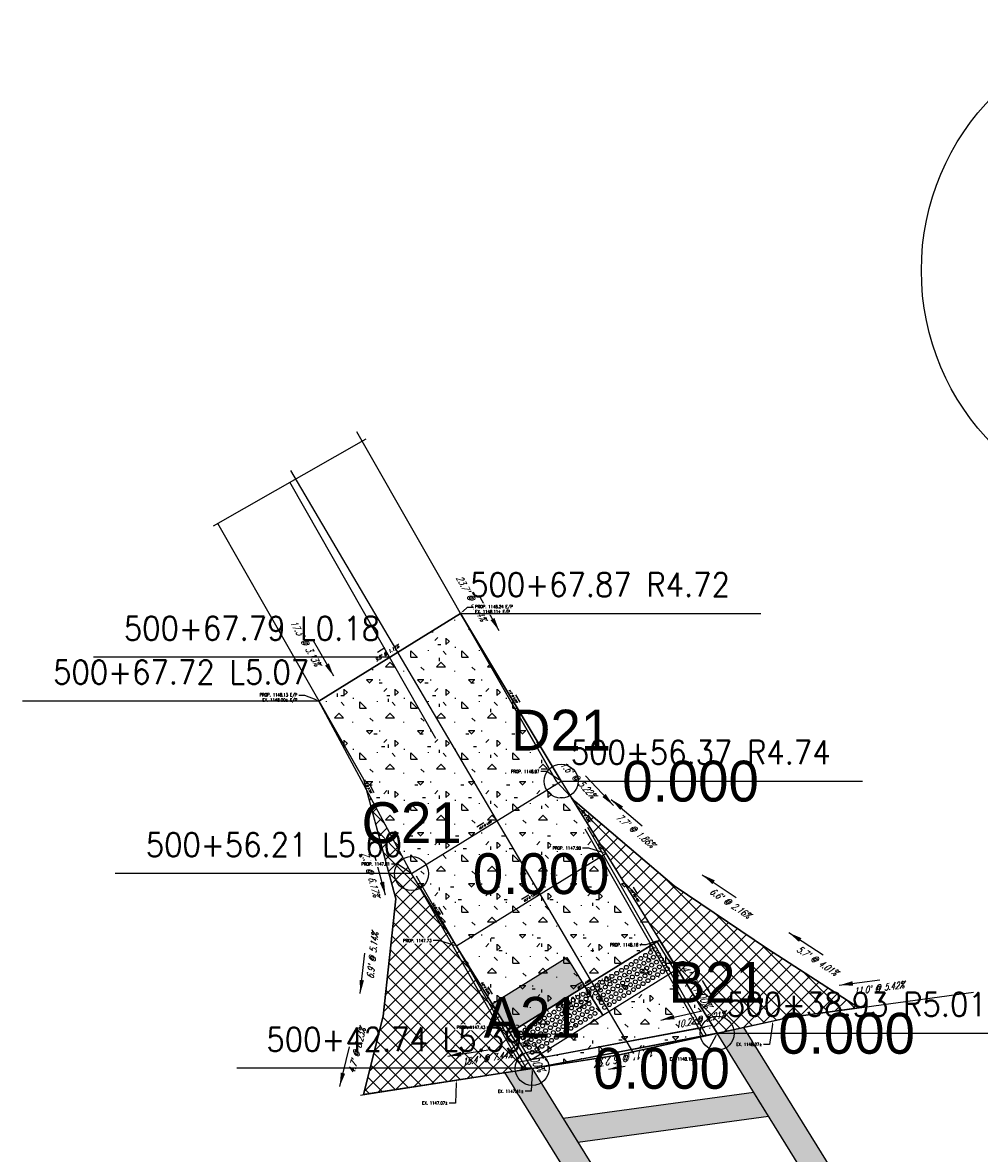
# Model space of a CAD drawing. Extents: x 167754 to 212748, y 396132 to 454338.
# Tile 16 of 150: x 180706 to 180762, y 413992 to 414058. Entities that reach past the tile are written whole.
import ezdxf
from ezdxf import colors
from ezdxf.entities.mleader import LeaderData, LeaderLine
from ezdxf.enums import TextEntityAlignment as Align
from ezdxf.math import Vec2, Vec3

# ---------------------------------------------------------------- set-up
doc = ezdxf.new("R2010")
doc.units = 0
doc.header["$MEASUREMENT"] = 0
doc.layers.get('0').update_dxf_attribs({"linetype": 'CONTINUOUS'})
for name, color, linetype, plot in [('0_3DP_MAT', 181, 'CONTINUOUS', False), ('0_EX. 3DP', 31, 'CONTINUOUS', False), ('0_QUANTITIES_PAVEMENT REMOVED', 130, 'CONTINUOUS', False), ('SC_SCRATCH-1', 7, 'CONTINUOUS', False)]:
    doc.layers.add(name, color=color, linetype=linetype, plot=plot)
for name, color, linetype in [('0_JLD_PR_3DP', 40, 'CONTINUOUS'), ('0_PNTS', 1, 'CONTINUOUS'), ('PM_P_CROSSWALK', 7, 'CONTINUOUS'), ('PM_P_STOP_LINE', 7, 'CONTINUOUS'), ('PNTDESC', 3, 'CONTINUOUS'), ('PNTELEV', 5, 'CONTINUOUS'), ('PNTNO', 7, 'CONTINUOUS'), ('POLYLINE_LABEL_CORRECTION_2', 7, 'CONTINUOUS'), ('PV_P_CURB', 3, 'CONTINUOUS'), ('PV_P_CURB_RAMP', 3, 'CONTINUOUS'), ('PV_P_CURB_RAMP_DOMES', 7, 'CONTINUOUS'), ('PV_P_CURB_RAMP_HATCH', 3, 'CONTINUOUS'), ('PV_P_GRADE_BREAKS', 3, 'CONTINUOUS'), ('PV_P_SAW_CUT_LINE', 110, 'CONTINUOUS'), ('SC_SCRATCH-6', 6, 'CONTINUOUS')]:
    doc.layers.add(name, color=color, linetype=linetype)
doc.styles.add('PTXT', font='TXT')
doc.styles.add('romans', font='romans.shx', dxfattribs={"width": 0.75, "oblique": 22.5})
doc.styles.get("Standard").update_dxf_attribs({"font": 'romans.shx', "width": 0.9})
doc.dimstyles.new('4P', dxfattribs={"dimscale": 4, "dimtxt": 0.14, "dimasz": 0.14, "dimexe": 0.05, "dimexo": 0.05, "dimgap": 0.05, "dimtad": 1, "dimzin": 0, "dimdsep": 46, "dimtxsty": 'romans', "dimcen": 0, "dimdle": 0.1, "dimclrd": 1, "dimclre": 1, "dimclrt": 7, "dimaunit": 1, "dimadec": 4, "dimazin": 0, "dimtfac": 1, "dimtmove": 0, "dimatfit": 2, "dimfxl": 1, "dimtvp": 1, "dimtolj": 1, "dimtzin": 0, "dimarcsym": 0})

# ---------------------------------------------------------------- blocks, each defined once
blk = doc.blocks.new('DOMES_5FT')
for p, q in [((-0.07, 2.499), (-2.069, 2.443)), ((-2.069, 2.443), (-1.929, -2.555)), ((0.07, -2.499), (-0.07, 2.499)), ((-1.929, -2.555), (0.07, -2.499))]:
    blk.add_line(p, q)
for centre in [(-1.725, 2.12), (-1.392, 2.13), (-1.059, 2.139), (-0.727, 2.148), (-0.394, 2.158), (-1.716, 1.788), (-1.706, 1.453), (-1.383, 1.797), (-1.374, 1.462), (-1.05, 1.806), (-1.041, 1.471), (-0.717, 1.816), (-0.708, 1.481), (-0.384, 1.825), (-0.375, 1.49), (-1.697, 1.12), (-1.688, 0.787), (-1.364, 1.129), (-1.355, 0.796), (-1.031, 1.138), (-1.022, 0.806), (-0.698, 1.148), (-0.689, 0.815), (-0.366, 1.157), (-0.356, 0.824), (-1.678, 0.454), (-1.669, 0.121), (-1.346, 0.463), (-1.336, 0.131), (-1.013, 0.473), (-1.003, 0.14), (-0.68, 0.482), (-0.67, 0.149), (-0.347, 0.491), (-0.338, 0.159), (-1.66, -0.212), (-1.65, -0.547), (-1.327, -0.202), (-1.317, -0.537), (-0.994, -0.193), (-0.985, -0.528), (-0.661, -0.184), (-0.652, -0.518), (-0.328, -0.174), (-0.319, -0.509), (-1.641, -0.881), (-1.632, -1.214), (-1.308, -0.872), (-1.299, -1.205), (-0.975, -0.863), (-0.966, -1.196), (-0.642, -0.853), (-0.633, -1.186), (-0.309, -0.844), (-0.3, -1.177), (-1.622, -1.547), (-1.613, -1.88), (-1.289, -1.538), (-1.28, -1.871), (-0.956, -1.528), (-0.947, -1.861), (-0.624, -1.519), (-0.614, -1.852), (-0.291, -1.51), (-0.281, -1.843), (-1.604, -2.213), (-1.271, -2.204), (-0.938, -2.194), (-0.605, -2.185), (-0.272, -2.175)]:
    blk.add_circle(centre, 0.115)
blk = doc.blocks.new('SPT4')
at = {"color": 0, "linetype": 'Continuous'}
blk.add_circle((0, 0), 0.5, dxfattribs=at)
blk = doc.blocks.new('SRVPNO1')
at = {"layer": 'PNTDESC', "style": 'PTXT'}
blk.add_attdef('DESC2', text='', height=1, dxfattribs=at).set_placement((0, -1.75), align=Align.CENTER)
at = {"layer": 'PNTELEV', "style": 'PTXT'}
blk.add_attdef('ELEV2', (1.5, -0.5), '', height=1, dxfattribs=at)
at = {"layer": 'PNTNO', "style": 'PTXT'}
blk.add_attdef('PT#', text='', height=1, dxfattribs=at).set_placement((0, 0.75), align=Align.CENTER)

msp = doc.modelspace()

# ---------------------------------------------------------------- hatches: boundary and pattern name
at = {"layer": 'PM_P_CROSSWALK', "transparency": 33554495}
h = msp.add_hatch(color=256, dxfattribs=at)
h.dxf.hatch_style = 1
h.paths.add_polyline_path([(180738.822, 413992.475), (180750.036, 413994.004), (180749.172, 413995.4), (180737.958, 413993.871)])
at = {"layer": 'PV_P_CURB_RAMP_HATCH', "transparency": 33554495}
h = msp.add_hatch(dxfattribs=at)
h.set_pattern_fill('CONCRE', color=256, scale=3, pattern_type=2)
h.set_pattern_definition([(0, (0, 0), (3, 3), [0.375, -2.625]), (90, (0, 0), (-3, 3), [0.375, -2.625]), (135, (0.375, 0), (-2.999999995, 2e-16), [0.5303301, -3.7123107]), (0, (0.375, 1.6875), (3, 3), [0.375, -2.625]), (45, (0.5625, 1.5), (0, 2.999999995), [0.2651649, -3.9774756]), (135, (0.5625, 1.5), (-2.999999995, 2e-16), [0.2651649, -3.9774756]), (0, (1.5, 2.4375), (3, 3), [0.5303301, -2.4696699]), (45, (1.5, 2.4375), (0, 2.999999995), [0.375, -3.8676408]), (135, (2.0303, 2.4375), (-2.999999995, 2e-16), [0.375, -3.8676408]), (90, (2.0625, 0.75), (-3, 3), [0.375, -2.625]), (45, (2.0625, 0.75), (0, 2.999999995), [0.2651649, -3.9774756]), (135, (2.25, 0.9375), (-2.999999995, 2e-16), [0.2651649, -3.9774756]), (0, (0.375, 0.75), (3, 3), [0.1875, -2.5125]), (0, (2.625, 1.5), (3, 3), [0.1875, -2.5125]), (90, (1.6875, 1.875), (-3, 3), [0.1875, -2.5125]), (135, (2.0625, 0.1875), (-2.999999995, 2e-16), [0.2651649, -3.9774756]), (135, (0.75, 2.25), (-2.999999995, 2e-16), [0.2651649, -3.9774756]), (45, (1.4062, 0.9844), (0, 2.999999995), [0.2651649, -3.9774756]), (90, (1.0312, 0.375), (-3, 3), [0.046875, -2.953125]), (90, (1.172, 1.6406), (-3, 3), [0.046875, -2.953125]), (90, (2.578, 2.1562), (-3, 3), [0.046875, -2.953125]), (90, (2.625, 0.5625), (-3, 3), [0.046875, -2.953125])])
h.paths.add_polyline_path([(180736.132, 413996.82), (180729.041, 414008.274), (180723.59, 414018.424), (180731.912, 414023.576), (180737.833, 414013.716), (180747.015, 413998.884)])

# ---------------------------------------------------------------- linework, layer by layer
at = {"layer": '0_EX. 3DP'}
for points in [[(180717.391, 414028.737), (180726.369, 414033.853)], [(180730.467, 414016.227), (180721.88, 414031.295)]]:
    msp.add_lwpolyline(points, dxfattribs=at)
for points in [[(180754.744, 414000.768, 1148.433), (180749.968, 414003.859, 1148.205), (180744.476, 414007.552, 1148.062), (180738.657, 414012.521, 1147.92), (180737.553, 414013.69, 1148.004), (180725.814, 414034.263, 1148.227)], [(180742.103, 413997.695, 1147.82), (180734.884, 414010.017, 1147.836), (180721.927, 414031.98, 1148.354)], [(180726.23, 413995.354, 1146.642), (180727.363, 413999.895, 1147.027), (180728.111, 414006.795, 1147.384), (180726.222, 414013.805, 1147.832), (180717.635, 414028.873, 1148.374)]]:
    msp.add_polyline3d(points, dxfattribs=at)
at = {"layer": 'PM_P_CROSSWALK'}
msp.add_lwpolyline([(180738.822, 413992.475), (180750.036, 413994.004), (180749.172, 413995.4), (180737.958, 413993.871)], close=True, dxfattribs=at)
at = {"layer": 'PV_P_CURB_RAMP'}
msp.add_lwpolyline([(180736.132, 413996.82), (180729.041, 414008.274), (180723.59, 414018.424), (180731.912, 414023.576), (180737.833, 414013.716), (180747.015, 413998.884)], close=True, dxfattribs=at)
at = {"layer": 'SC_SCRATCH-1'}
msp.add_circle((180773.604, 414043.75), 14.582, dxfattribs=at)

# ---------------------------------------------------------------- texts
at = {"layer": '0_3DP_MAT', "color": 211, "style": 'romans', "oblique": 22.5, "width": 0.75}
for s, rotation, p in [("6.4' @ 1.00%", 301.76015, (180745.455, 414001.708)), ("10.3' @ 7.06%", 211.76015, (180739.311, 414001.506)), ("11.1' @ 6.23%", 190.73784, (180741.603, 413997.695))]:
    msp.add_text(s, height=0.48, rotation=rotation, dxfattribs=at).set_placement(p, align=Align.CENTER)
at = {"layer": '0_3DP_MAT', "style": 'romans', "oblique": 22.5, "width": 0.75}
msp.add_text("11.0' @ 5.42%", height=0.4, rotation=7.81763, dxfattribs=at).set_placement((180756.547, 414001.35), align=Align.CENTER)
at = {"layer": '0_EX. 3DP', "style": 'romans', "oblique": 22.5, "width": 0.75}
for s, rotation, p in [("23.7' @ 0.94%", 299.70918, (180732.378, 414024.373)), ("17.3' @ 3.13%", 299.67809, (180722.624, 414021.735)), ("1.6' @ 5.22%", 313.36198, (180738.687, 414013.655)), ("7.7' @ 1.86%", 319.5051, (180742.086, 414010.645)), ("7.3' @ 6.17%", 285.08138, (180726.443, 414008.187)), ("6.6' @ 2.16%", 326.08183, (180747.668, 414006.369)), ("6.9' @ 5.14%", 83.81297, (180726.942, 414003.431)), ("5.7' @ 4.01%", 327.08929, (180752.791, 414002.985)), ("10.2' @ 5.21%", 12.42399, (180746.07, 413999.495)), ("4.7' @ 8.23%", 75.99048, (180726.02, 413997.818))]:
    msp.add_text(s, height=0.4, rotation=rotation, dxfattribs=at).set_placement(p, align=Align.CENTER)
at = {"layer": 'POLYLINE_LABEL_CORRECTION_2', "style": 'romans', "oblique": 22.5, "width": 0.75}
for s, height, rotation, p in [("9.8' @ 1.12%", 0.2, 31.76015, (180727.646, 414021.17)), ("11.5' @ 2.31%", 0.1, 300.98567, (180734.958, 414018.698)), ("11.5' @ 2.75%", 0.1, 298.23965, (180726.404, 414013.396)), ("5.0' @ 1.56%", 0.1, 301.76015, (180739.234, 414011.643)), ("10.3' @ 1.56%", 0.1, 31.76015, (180733.385, 414011.08)), ("10.3' @ 1.56%", 0.1, 31.75178, (180736.017, 414006.828)), ("6.0' @ 4.48%", 0.1, 301.76015, (180742.129, 414006.966)), ("5.0' @ 1.56%", 0.1, 301.76015, (180730.442, 414006.201)), ("10.3' @ 7.06%", 0.1, 31.76015, (180739.175, 414001.727)), ("6.0' @ 5.00%", 0.1, 301.76015, (180733.337, 414001.524))]:
    msp.add_text(s, height=height, rotation=rotation, dxfattribs=at).set_placement(p, align=Align.CENTER)
at = {"layer": 'SC_SCRATCH-6', "width": 0.9}
for s, p in [('500+67.87 R4.72', (180732.482, 414025.274)), ('500+56.37 R4.74', (180738.403, 414015.414))]:
    msp.add_text(s, height=1.4, dxfattribs=at).set_placement(p, align=Align.MIDDLE_LEFT)
for s, p in [('500+67.79 L0.18', (180727.181, 414022.702)), ('500+67.72 L5.07', (180723.02, 414020.126))]:
    msp.add_text(s, height=1.4, dxfattribs=at).set_placement(p, align=Align.MIDDLE_RIGHT)

# ---------------------------------------------------------------- leaders
at = {"layer": '0_3DP_MAT', "color": 211}
for points in [[(180746.668, 414001.139), (180746.141, 414001.989)], [(180738.725, 414000.283), (180739.575, 414000.809)], [(180736.818, 413997.405), (180736.292, 413998.255)], [(180740.617, 413996.764), (180741.6, 413996.95)]]:
    msp.add_leader(points, dimstyle='4P', override={"dimscale": 20, "dimtxt": 0.12, "dimasz": 0.024, "dimdec": 2}, dxfattribs=at)
at = {"layer": '0_3DP_MAT'}
msp.add_leader([(180754.194, 414001.709), (180756.572, 414002.036)], dimstyle='4P', override={"dimscale": 20, "dimtxt": 0.12, "dimasz": 0.04, "dimdec": 2}, dxfattribs=at)
at = {"layer": '0_EX. 3DP'}
for points in [[(180734.196, 414022.552), (180733.007, 414024.636)], [(180724.458, 414019.882), (180723.27, 414021.967)], [(180740.907, 414012.288), (180739.26, 414014.033)], [(180740.785, 414012.645), (180742.61, 414011.087)], [(180727.505, 414007), (180726.881, 414009.317)], [(180746.139, 414008.213), (180748.13, 414006.874)], [(180751.225, 414004.804), (180753.24, 414003.5)], [(180726.022, 414001.219), (180726.28, 414003.605)], [(180743.697, 413999.665), (180746.041, 414000.181)], [(180724.81, 413995.76), (180725.391, 413998.089)], [(180731.163, 413997.543), (180733.534, 413997.911)]]:
    msp.add_leader(points, dimstyle='4P', override={"dimscale": 20, "dimtxt": 0.12, "dimasz": 0.04, "dimdec": 2}, dxfattribs=at)
at = {"layer": 'POLYLINE_LABEL_CORRECTION_2'}
for points, override in [([(180727.033, 414021.306), (180727.458, 414021.569)], {"dimscale": 5, "dimtxt": 0.12, "dimasz": 0.04, "dimdec": 2}), ([(180735.419, 414018.356), (180735.161, 414018.785)], {"dimscale": 5, "dimtxt": 0.12, "dimasz": 0.02, "dimdec": 2}), ([(180726.847, 414013.033), (180726.611, 414013.474)], {"dimscale": 5, "dimtxt": 0.12, "dimasz": 0.02, "dimdec": 2}), ([(180732.869, 414011.019), (180733.294, 414011.282)], {"dimscale": 5, "dimtxt": 0.12, "dimasz": 0.02, "dimdec": 2}), ([(180739.697, 414011.312), (180739.434, 414011.737)], {"dimscale": 5, "dimtxt": 0.12, "dimasz": 0.02, "dimdec": 2}), ([(180742.066, 414007.485), (180742.329, 414007.06)], {"dimscale": 5, "dimtxt": 0.12, "dimasz": 0.02, "dimdec": 2}), ([(180735.502, 414006.767), (180735.927, 414007.03)], {"dimscale": 5, "dimtxt": 0.12, "dimasz": 0.02, "dimdec": 2}), ([(180730.905, 414005.87), (180730.641, 414006.295)], {"dimscale": 5, "dimtxt": 0.12, "dimasz": 0.02, "dimdec": 2}), ([(180733.8, 414001.193), (180733.537, 414001.618)], {"dimscale": 5, "dimtxt": 0.12, "dimasz": 0.02, "dimdec": 2}), ([(180738.659, 414001.666), (180739.084, 414001.929)], {"dimscale": 5, "dimtxt": 0.12, "dimasz": 0.02, "dimdec": 2})]:
    msp.add_leader(points, dimstyle='4P', override=override, dxfattribs=at)
at = {"layer": 'SC_SCRATCH-6', "has_arrowhead": 0}
msp.add_leader([(180727.751, 414021), (180727.741, 414021.002), (180710.321, 414021.002)], dimstyle='4P', override={"dimscale": 20, "dimasz": 0.1}, dxfattribs=at)

# ---------------------------------------------------------------- next in the draw order: leaders
at = {"layer": '0_3DP_MAT'}
ml = msp.add_multileader_mtext('Standard', dxfattribs=at)
ml.set_content('PROP. 1148.24 E/P\\PEX. 1148.11± E/P ', color=256)
ml.set_leader_properties()
ml.build(insert=Vec2(0, 0))
ml.multileader.update_dxf_attribs({"dogleg_length": 0.36, "arrow_head_size": 0.18})
ctx = ml.context
ctx.base_point, ctx.char_height, ctx.arrow_head_size, ctx.landing_gap_size, ctx.plane_origin = Vec3(180732.688, 414023.956, -1.001), 0.18, 0.18, 0.09, Vec3(180715.697, 414033.931, -1.001)
notes = []
notes.append((ctx, [(0, (1, 1, 0), (180732.328, 414023.956, -1.001), (1, 0), 0.36, [(0, [(180731.918, 414023.579, -1.001)], 0, [])])]))
ctx.mtext.insert, ctx.mtext.flow_direction = Vec3(180732.778, 414024.076, -1.001), 5
ctx.mtext.has_bg_fill, ctx.mtext.bg_color, ctx.mtext.bg_scale_factor, ctx.mtext.bg_transparency, ctx.mtext.use_window_bg_color = 1, -1027028792, 1.5, 0, 1
ml = msp.add_multileader_mtext('Standard', dxfattribs=at)
ml.set_content('PROP. 1148.13 E/P\\PEX. 1148.00± E/P ', color=256)
ml.set_leader_properties()
ml.build(insert=Vec2(0, 0))
ml.multileader.update_dxf_attribs({"dogleg_length": 0.36, "arrow_head_size": 0.18})
ctx = ml.context
ctx.base_point, ctx.char_height, ctx.arrow_head_size, ctx.landing_gap_size, ctx.plane_origin = Vec3(180719.741, 414018.761), 0.18, 0.18, 0.09, Vec3(180707.369, 414028.776)
ctx.text_align_type = 2
notes.append((ctx, [(1, (1, 1, 0), (180722.765, 414018.761), (-1, 0), 0.36, [(0, [(180723.59, 414018.424)], 0, [])])]))
ctx.mtext.insert, ctx.mtext.alignment, ctx.mtext.flow_direction = Vec3(180722.315, 414018.881), 3, 5
ctx.mtext.has_bg_fill, ctx.mtext.bg_color, ctx.mtext.bg_scale_factor, ctx.mtext.bg_transparency, ctx.mtext.use_window_bg_color = 1, -1027028792, 1.5, 0, 1
ml = msp.add_multileader_mtext('Standard', dxfattribs=at)
ml.set_content('PROP. 1148.97', color=256)
ml.set_leader_properties()
ml.build(insert=Vec2(0, 0))
ml.multileader.update_dxf_attribs({"dogleg_length": 0.36, "arrow_head_size": 0.18})
ctx = ml.context
ctx.base_point, ctx.char_height, ctx.arrow_head_size, ctx.landing_gap_size, ctx.plane_origin = Vec3(180734.619, 414014.281), 0.18, 0.18, 0.09, Vec3(180721.628, 414023.502)
ctx.text_align_type = 2
notes.append((ctx, [(1, (1, 1, 0), (180737.003, 414014.281), (-1, 0), 0.36, [(0, [(180737.833, 414013.716)], 0, [])])]))
ctx.mtext.insert, ctx.mtext.alignment, ctx.mtext.flow_direction = Vec3(180736.553, 414014.371), 3, 5
ctx.mtext.has_bg_fill, ctx.mtext.bg_color, ctx.mtext.bg_scale_factor, ctx.mtext.bg_transparency, ctx.mtext.use_window_bg_color = 1, -1027028792, 1.5, 0, 1
ml = msp.add_multileader_mtext('Standard', dxfattribs=at)
ml.set_content('EX. 1148.10±', color=256)
ml.set_leader_properties()
ml.build(insert=Vec2(0, 0))
ml.multileader.update_dxf_attribs({"dogleg_length": 0.36, "arrow_head_size": 0.18})
ctx = ml.context
ctx.base_point, ctx.char_height, ctx.arrow_head_size, ctx.landing_gap_size, ctx.plane_origin = Vec3(180743.963, 413997.368), 0.18, 0.18, 0.09, Vec3(180730.037, 414008.5)
ctx.text_align_type = 2
notes.append((ctx, [(1, (1, 1, 0), (180746.185, 413997.368), (-1, 0), 0.36, [(0, [(180747.015, 413998.884)], 0, [])])]))
ctx.mtext.insert, ctx.mtext.alignment, ctx.mtext.flow_direction = Vec3(180745.735, 413997.458), 3, 5
ctx.mtext.has_bg_fill, ctx.mtext.bg_color, ctx.mtext.bg_scale_factor, ctx.mtext.bg_transparency, ctx.mtext.use_window_bg_color = 1, -1027028792, 1.5, 0, 1
ml = msp.add_multileader_mtext('Standard', dxfattribs=at)
ml.set_content('EX. 1147.41±', color=256)
ml.set_leader_properties()
ml.build(insert=Vec2(0, 0))
ml.multileader.update_dxf_attribs({"dogleg_length": 0.36, "arrow_head_size": 0.18})
ctx = ml.context
ctx.base_point, ctx.char_height, ctx.arrow_head_size, ctx.landing_gap_size, ctx.plane_origin = Vec3(180733.852, 413995.474), 0.18, 0.18, 0.09, Vec3(180719.926, 414006.606)
ctx.text_align_type = 2
notes.append((ctx, [(1, (1, 1, 0), (180736.074, 413995.474), (-1, 0), 0.36, [(0, [(180736.132, 413996.82)], 0, [])])]))
ctx.mtext.insert, ctx.mtext.alignment, ctx.mtext.flow_direction = Vec3(180735.624, 413995.564), 3, 5
ctx.mtext.has_bg_fill, ctx.mtext.bg_color, ctx.mtext.bg_scale_factor, ctx.mtext.bg_transparency, ctx.mtext.use_window_bg_color = 1, -1027028792, 1.5, 0, 1
for ctx, leaders in notes:
    for number, flags, end, landing, length, lines in leaders:
        leader = LeaderData()
        leader.index, (leader.has_last_leader_line, leader.has_dogleg_vector, leader.attachment_direction) = number, flags
        leader.last_leader_point, leader.dogleg_vector, leader.dogleg_length = Vec3(end), Vec3(landing), length
        for number, points, colour, breaks in lines:
            line = LeaderLine()
            line.index, line.vertices, line.color, line.breaks = number, Vec3.list(points), colors.encode_raw_color(colour), breaks
            leader.lines.append(line)
        ctx.leaders.append(leader)

# ---------------------------------------------------------------- next in the draw order: hatches: boundary and pattern name
at = {"layer": 'PV_P_SAW_CUT_LINE', "transparency": 33554495}
h = msp.add_hatch(dxfattribs=at)
h.set_pattern_fill('ANSI37', color=256, scale=5)
h.paths.add_polyline_path([(180726.212, 413995.28), (180736.132, 413996.82), (180731.673, 414004.022), (180729.041, 414008.274), (180726.375, 414013.239), (180727.292, 414009.833), (180728.111, 414006.795), (180727.363, 413999.895), (180726.23, 413995.354)])
h = msp.add_hatch(dxfattribs=at)
h.set_pattern_fill('ANSI37', color=256, scale=5)
h.paths.add_polyline_path([(180747.015, 413998.884), (180751.222, 413999.811), (180755.348, 414000.377), (180749.968, 414003.859), (180744.476, 414007.552), (180738.657, 414012.521), (180738.413, 414012.779)])

# ---------------------------------------------------------------- next in the draw order: linework, layer by layer
at = {"layer": '0_3DP_MAT', "color": 211}
for points in [[(180731.912, 414023.576), (180723.59, 414018.424)], [(180747.015, 413998.884), (180736.132, 413996.82)]]:
    msp.add_lwpolyline(points, dxfattribs=at)
msp.add_polyline3d([(180747.015, 413998.884, 1148.1), (180736.132, 413996.82, 1147.41)], dxfattribs=at)
at = {"layer": '0_EX. 3DP'}
msp.add_polyline3d([(180726.024, 413995.251, 1146.646), (180741.263, 413997.617, 1147.794), (180751.222, 413999.811, 1148.325), (180762.089, 414001.303, 1148.919)], dxfattribs=at)
at = {"layer": '0_JLD_PR_3DP'}
for points in [[(180731.912, 414023.576, 1148.24), (180723.59, 414018.424, 1148.13)], [(180737.833, 414013.716, 1147.974), (180731.912, 414023.576, 1148.24)]]:
    msp.add_polyline3d(points, dxfattribs=at)
at = {"layer": '0_PNTS'}
for p in [(180737.833, 414013.716), (180747.015, 413998.884), (180736.132, 413996.82)]:
    msp.add_point(p, dxfattribs=at)
at = {"layer": 'PM_P_CROSSWALK'}
msp.add_lwpolyline([(180749.48, 413975.258), (180747.97, 413974.847), (180734.522, 413996.57), (180736.132, 413996.82), (180749.48, 413975.258)], close=True, dxfattribs=at)
at = {"layer": 'PV_P_CURB'}
msp.add_lwpolyline([(180746.733, 413999.34), (180735.85, 413997.276)], dxfattribs=at)
at = {"layer": 'PV_P_SAW_CUT_LINE'}
for points in [[(180726.212, 413995.28), (180736.132, 413996.82), (180731.673, 414004.022), (180729.041, 414008.274), (180726.375, 414013.239), (180727.292, 414009.833), (180728.111, 414006.795), (180727.363, 413999.895), (180726.23, 413995.354), (180726.212, 413995.28)], [(180747.015, 413998.884), (180751.222, 413999.811), (180755.348, 414000.377), (180749.968, 414003.859), (180744.476, 414007.552), (180738.657, 414012.521), (180738.413, 414012.779), (180747.015, 413998.884)]]:
    msp.add_lwpolyline(points, dxfattribs=at)
at = {"layer": 'SC_SCRATCH-6'}
for points in [[(180735.363, 413997.201), (180746.286, 413999.235)], [(180735.625, 413996.742), (180746.377, 413998.744)]]:
    msp.add_lwpolyline(points, dxfattribs=at)

# ---------------------------------------------------------------- next in the draw order: block references
at = {"layer": '0_PNTS', "xscale": 2.4, "yscale": 2.4, "zscale": 2.4}
msp.add_blockref('SRVPNO1', (180737.833, 414013.716), dxfattribs=at).add_auto_attribs({'PT#': 'D21', 'ELEV2': '0.000'})
at = {"layer": '0_PNTS', "xscale": 2, "yscale": 2, "zscale": 2}
for p in [(180737.833, 414013.716), (180736.132, 413996.82)]:
    msp.add_blockref('SPT4', p, dxfattribs=at)

# ---------------------------------------------------------------- next in the draw order: texts
at = {"layer": '0_EX. 3DP', "style": 'romans', "oblique": 22.5, "width": 0.75}
msp.add_text("15.4' @ 7.44%", height=0.4, rotation=8.82525, dxfattribs=at).set_placement((180733.521, 413997.225), align=Align.CENTER)

# ---------------------------------------------------------------- next in the draw order: leaders
at = {"layer": 'SC_SCRATCH-6', "has_arrowhead": 0}
for points in [[(180731.912, 414023.576), (180731.922, 414023.574), (180749.582, 414023.574)], [(180723.59, 414018.424), (180723.58, 414018.426), (180706.16, 414018.426)], [(180737.833, 414013.716), (180737.843, 414013.714), (180755.563, 414013.714)], [(180736.132, 413996.82), (180736.122, 413996.823), (180718.762, 413996.823)]]:
    msp.add_leader(points, dimstyle='4P', override={"dimscale": 20, "dimasz": 0.1}, dxfattribs=at)

# ---------------------------------------------------------------- next in the draw order: leaders
at = {"layer": '0_3DP_MAT'}
ml = msp.add_multileader_mtext('Standard', dxfattribs=at)
ml.set_content('PROP. 1147.81', color=256)
ml.set_leader_properties()
ml.build(insert=Vec2(0, 0))
ml.multileader.update_dxf_attribs({"dogleg_length": 0.36, "arrow_head_size": 0.18})
ctx = ml.context
ctx.base_point, ctx.char_height, ctx.arrow_head_size, ctx.landing_gap_size, ctx.plane_origin = Vec3(180725.874, 414008.839), 0.18, 0.18, 0.09, Vec3(180712.836, 414018.059)
ctx.text_align_type = 2
notes = []
notes.append((ctx, [(1, (1, 1, 0), (180728.211, 414008.839), (-1, 0), 0.36, [(0, [(180729.041, 414008.274)], 0, [])])]))
ctx.mtext.insert, ctx.mtext.alignment, ctx.mtext.flow_direction = Vec3(180727.761, 414008.929), 3, 5
ctx.mtext.has_bg_fill, ctx.mtext.bg_color, ctx.mtext.bg_scale_factor, ctx.mtext.bg_transparency, ctx.mtext.use_window_bg_color = 1, -1027028792, 1.5, 0, 1
ml = msp.add_multileader_mtext('Standard', dxfattribs=at)
ml.set_content('PROP. 1148.16', color=256)
ml.set_leader_properties()
ml.build(insert=Vec2(0, 0))
ml.multileader.update_dxf_attribs({"dogleg_length": 0.36, "arrow_head_size": 0.18})
ctx = ml.context
ctx.base_point, ctx.char_height, ctx.arrow_head_size, ctx.landing_gap_size, ctx.plane_origin = Vec3(180740.44, 414004.087), 0.18, 0.18, 0.09, Vec3(180727.449, 414013.308)
ctx.text_align_type = 2
notes.append((ctx, [(1, (1, 1, 0), (180742.824, 414004.087), (-1, 0), 0.36, [(0, [(180743.623, 414004.363)], 0, [])])]))
ctx.mtext.insert, ctx.mtext.alignment, ctx.mtext.flow_direction = Vec3(180742.374, 414004.177), 3, 5
ctx.mtext.has_bg_fill, ctx.mtext.bg_color, ctx.mtext.bg_scale_factor, ctx.mtext.bg_transparency, ctx.mtext.use_window_bg_color = 1, -1027028792, 1.5, 0, 1
ml = msp.add_multileader_mtext('Standard', dxfattribs=at)
ml.set_content('PROP. 1147.43', color=256)
ml.set_leader_properties()
ml.build(insert=Vec2(0, 0))
ml.multileader.update_dxf_attribs({"dogleg_length": 0.36, "arrow_head_size": 0.18})
ctx = ml.context
ctx.base_point, ctx.char_height, ctx.arrow_head_size, ctx.landing_gap_size, ctx.plane_origin = Vec3(180731.436, 413999.236), 0.18, 0.18, 0.09, Vec3(180718.626, 414008.706)
ctx.text_align_type = 2
notes.append((ctx, [(1, (1, 1, 0), (180733.819, 413999.236), (-1, 0), 0.36, [(0, [(180734.831, 413998.921)], 0, [])])]))
ctx.mtext.insert, ctx.mtext.alignment, ctx.mtext.flow_direction = Vec3(180733.369, 413999.326), 3, 5
ctx.mtext.has_bg_fill, ctx.mtext.bg_color, ctx.mtext.bg_scale_factor, ctx.mtext.bg_transparency, ctx.mtext.use_window_bg_color = 1, -1027028792, 1.5, 0, 1
ml = msp.add_multileader_mtext('Standard', dxfattribs=at)
ml.set_content('EX. 1148.27±', color=256)
ml.set_leader_properties()
ml.build(insert=Vec2(0, 0))
ml.multileader.update_dxf_attribs({"dogleg_length": 0.36, "arrow_head_size": 0.18})
ctx = ml.context
ctx.base_point, ctx.char_height, ctx.arrow_head_size, ctx.landing_gap_size, ctx.plane_origin = Vec3(180747.869, 413998.228), 0.18, 0.18, 0.09, Vec3(180733.943, 414009.36)
ctx.text_align_type = 2
notes.append((ctx, [(1, (1, 1, 0), (180750.091, 413998.228), (-1, 0), 0.36, [(0, [(180750.284, 413999.604)], 0, [])])]))
ctx.mtext.insert, ctx.mtext.alignment, ctx.mtext.flow_direction = Vec3(180749.641, 413998.318), 3, 5
ctx.mtext.has_bg_fill, ctx.mtext.bg_color, ctx.mtext.bg_scale_factor, ctx.mtext.bg_transparency, ctx.mtext.use_window_bg_color = 1, -1027028792, 1.5, 0, 1
ml = msp.add_multileader_mtext('Standard', dxfattribs=at)
ml.set_content('EX. 1147.07±', color=256)
ml.set_leader_properties()
ml.build(insert=Vec2(0, 0))
ml.multileader.update_dxf_attribs({"dogleg_length": 0.36, "arrow_head_size": 0.18})
ctx = ml.context
ctx.base_point, ctx.char_height, ctx.arrow_head_size, ctx.landing_gap_size, ctx.plane_origin = Vec3(180729.393, 413994.782), 0.18, 0.18, 0.09, Vec3(180715.467, 414005.913)
ctx.text_align_type = 2
notes.append((ctx, [(1, (1, 1, 0), (180731.614, 413994.782), (-1, 0), 0.36, [(0, [(180731.672, 413996.128)], 0, [])])]))
ctx.mtext.insert, ctx.mtext.alignment, ctx.mtext.flow_direction = Vec3(180731.164, 413994.872), 3, 5
ctx.mtext.has_bg_fill, ctx.mtext.bg_color, ctx.mtext.bg_scale_factor, ctx.mtext.bg_transparency, ctx.mtext.use_window_bg_color = 1, -1027028792, 1.5, 0, 1
for ctx, leaders in notes:
    for number, flags, end, landing, length, lines in leaders:
        leader = LeaderData()
        leader.index, (leader.has_last_leader_line, leader.has_dogleg_vector, leader.attachment_direction) = number, flags
        leader.last_leader_point, leader.dogleg_vector, leader.dogleg_length = Vec3(end), Vec3(landing), length
        for number, points, colour, breaks in lines:
            line = LeaderLine()
            line.index, line.vertices, line.color, line.breaks = number, Vec3.list(points), colors.encode_raw_color(colour), breaks
            leader.lines.append(line)
        ctx.leaders.append(leader)

# ---------------------------------------------------------------- next in the draw order: hatches: boundary and pattern name
at = {"layer": 'PM_P_CROSSWALK', "transparency": 33554495}
h = msp.add_hatch(color=256, dxfattribs=at)
h.dxf.hatch_style = 1
h.paths.add_polyline_path([(180762.01, 413977.512), (180760.406, 413977.254), (180747.015, 413998.884), (180748.567, 413999.226)])
h.paths.add_polyline_path([(180749.48, 413975.258), (180747.97, 413974.847), (180734.522, 413996.57), (180736.132, 413996.82)])
at = {"layer": 'PM_P_STOP_LINE', "transparency": 33554495}
h = msp.add_hatch(color=256, dxfattribs=at)
h.dxf.hatch_style = 1
h.paths.add_polyline_path([(180738.174, 414003.343), (180739.227, 414001.642), (180734.831, 413998.921), (180733.781, 414000.623)])

# ---------------------------------------------------------------- next in the draw order: linework, layer by layer
at = {"layer": '0_3DP_MAT', "color": 211}
msp.add_lwpolyline([(180743.623, 414004.363), (180734.831, 413998.921)], dxfattribs=at)
for points in [[(180747.015, 413998.884, 1148.1), (180743.623, 414004.363, 1148.164)], [(180736.132, 413996.82, 1147.41), (180734.831, 413998.921, 1147.435)]]:
    msp.add_polyline3d(points, dxfattribs=at)
at = {"layer": '0_JLD_PR_3DP'}
for points in [[(180729.041, 414008.274, 1147.813), (180723.59, 414018.424, 1148.13)], [(180731.673, 414004.022, 1147.735), (180729.041, 414008.274, 1147.813), (180737.833, 414013.716, 1147.974), (180740.466, 414009.464, 1147.896)], [(180731.673, 414004.022, 1147.735), (180740.466, 414009.464, 1147.896), (180743.623, 414004.363, 1148.164)], [(180734.831, 413998.921, 1147.435), (180731.673, 414004.022, 1147.735)], [(180734.831, 413998.921, 1147.435), (180743.623, 414004.363, 1148.164)]]:
    msp.add_polyline3d(points, dxfattribs=at)
at = {"layer": '0_PNTS'}
msp.add_point((180729.041, 414008.274), dxfattribs=at)
at = {"layer": '0_QUANTITIES_PAVEMENT REMOVED'}
msp.add_lwpolyline([(180726.23, 413995.354), (180727.363, 413999.895), (180728.111, 414006.795), (180726.222, 414013.805), (180723.59, 414018.424), (180731.912, 414023.576), (180737.553, 414013.69), (180738.657, 414012.521), (180744.476, 414007.552), (180749.968, 414003.859), (180755.348, 414000.377), (180751.222, 413999.811), (180750.284, 413999.604), (180746.242, 413998.714), (180741.263, 413997.617), (180735.625, 413996.742), (180731.672, 413996.128), (180726.212, 413995.28), (180726.23, 413995.354)], dxfattribs=at)
at = {"layer": 'PM_P_CROSSWALK'}
msp.add_lwpolyline([(180762.01, 413977.512), (180760.406, 413977.254), (180747.015, 413998.884), (180748.567, 413999.226)], close=True, dxfattribs=at)
at = {"layer": 'PM_P_STOP_LINE'}
msp.add_lwpolyline([(180738.174, 414003.343), (180739.227, 414001.642), (180734.831, 413998.921), (180733.781, 414000.623), (180738.174, 414003.343)], close=True, dxfattribs=at)
at = {"layer": 'SC_SCRATCH-6'}
for points in [[(180746.23, 413998.66), (180739.256, 414010.896)], [(180746.377, 413998.744), (180739.404, 414010.981)], [(180735.625, 413996.742), (180729.188, 414008.036)], [(180735.773, 413996.826), (180729.336, 414008.12)]]:
    msp.add_lwpolyline(points, dxfattribs=at)

# ---------------------------------------------------------------- next in the draw order: block references
at = {"layer": '0_PNTS', "xscale": 2, "yscale": 2, "zscale": 2}
for p in [(180729.041, 414008.274), (180747.015, 413998.884)]:
    msp.add_blockref('SPT4', p, dxfattribs=at)
at = {"layer": '0_PNTS', "xscale": 2.4, "yscale": 2.4, "zscale": 2.4}
for p, values in [((180747.015, 413998.884), {'PT#': 'B21', 'ELEV2': '0.000'}), ((180736.132, 413996.82), {'PT#': 'A21', 'ELEV2': '0.000'})]:
    msp.add_blockref('SRVPNO1', p, dxfattribs=at).add_auto_attribs(values)
at = {"layer": 'PV_P_CURB_RAMP_DOMES', "rotation": 300.1515235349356}
for p in [(180742.406, 414001.257), (180738.154, 413998.626)]:
    msp.add_blockref('DOMES_5FT', p, dxfattribs=at)

# ---------------------------------------------------------------- next in the draw order: texts
at = {"layer": '0_3DP_MAT', "color": 211, "style": 'romans', "oblique": 22.5, "width": 0.75}
msp.add_text("2.5' @ 1.00%", height=0.48, rotation=301.76015, dxfattribs=at).set_placement((180735.618, 413997.955), align=Align.CENTER)
at = {"layer": 'SC_SCRATCH-6', "width": 0.9}
for s, p in [('500+56.21 L5.60', (180728.472, 414009.976)), ('500+42.74 L5.39', (180735.562, 413998.523))]:
    msp.add_text(s, height=1.4, dxfattribs=at).set_placement(p, align=Align.MIDDLE_RIGHT)
msp.add_text('500+38.93 R5.01', height=1.4, dxfattribs=at).set_placement((180747.585, 414000.582), align=Align.MIDDLE_LEFT)

# ---------------------------------------------------------------- next in the draw order: leaders
at = {"layer": 'SC_SCRATCH-6', "has_arrowhead": 0}
for points in [[(180729.041, 414008.274), (180729.032, 414008.276), (180711.612, 414008.276)], [(180747.015, 413998.884), (180747.025, 413998.882), (180764.325, 413998.882)]]:
    msp.add_leader(points, dimstyle='4P', override={"dimscale": 20, "dimasz": 0.1}, dxfattribs=at)

# ---------------------------------------------------------------- next in the draw order: leaders
at = {"layer": '0_3DP_MAT'}
ml = msp.add_multileader_mtext('Standard', dxfattribs=at)
ml.set_content('PROP. 1147.90', color=256)
ml.set_leader_properties()
ml.build(insert=Vec2(0, 0))
ml.multileader.update_dxf_attribs({"dogleg_length": 0.36, "arrow_head_size": 0.18})
ctx = ml.context
ctx.base_point, ctx.char_height, ctx.arrow_head_size, ctx.landing_gap_size, ctx.plane_origin = Vec3(180737.07, 414009.779, 0.461), 0.18, 0.18, 0.09, Vec3(180724.26, 414019.249, 0.461)
ctx.text_align_type = 2
notes = []
notes.append((ctx, [(1, (1, 1, 0), (180739.454, 414009.779, 0.461), (-1, 0), 0.36, [(0, [(180740.466, 414009.464, 0.461)], 0, [])])]))
ctx.mtext.insert, ctx.mtext.alignment, ctx.mtext.flow_direction = Vec3(180739.004, 414009.869, 0.461), 3, 5
ctx.mtext.has_bg_fill, ctx.mtext.bg_color, ctx.mtext.bg_scale_factor, ctx.mtext.bg_transparency, ctx.mtext.use_window_bg_color = 1, -1027028792, 1.5, 0, 1
ml = msp.add_multileader_mtext('Standard', dxfattribs=at)
ml.set_content('PROP. 1147.73', color=256)
ml.set_leader_properties()
ml.build(insert=Vec2(0, 0))
ml.multileader.update_dxf_attribs({"dogleg_length": 0.36, "arrow_head_size": 0.18})
ctx = ml.context
ctx.base_point, ctx.char_height, ctx.arrow_head_size, ctx.landing_gap_size, ctx.plane_origin = Vec3(180728.277, 414004.337, 0.3), 0.18, 0.18, 0.09, Vec3(180715.468, 414013.808, 0.3)
ctx.text_align_type = 2
notes.append((ctx, [(1, (1, 1, 0), (180730.661, 414004.337, 0.3), (-1, 0), 0.36, [(0, [(180731.673, 414004.022, 0.3)], 0, [])])]))
ctx.mtext.insert, ctx.mtext.alignment, ctx.mtext.flow_direction = Vec3(180730.211, 414004.427, 0.3), 3, 5
ctx.mtext.has_bg_fill, ctx.mtext.bg_color, ctx.mtext.bg_scale_factor, ctx.mtext.bg_transparency, ctx.mtext.use_window_bg_color = 1, -1027028792, 1.5, 0, 1
for ctx, leaders in notes:
    for number, flags, end, landing, length, lines in leaders:
        leader = LeaderData()
        leader.index, (leader.has_last_leader_line, leader.has_dogleg_vector, leader.attachment_direction) = number, flags
        leader.last_leader_point, leader.dogleg_vector, leader.dogleg_length = Vec3(end), Vec3(landing), length
        for number, points, colour, breaks in lines:
            line = LeaderLine()
            line.index, line.vertices, line.color, line.breaks = number, Vec3.list(points), colors.encode_raw_color(colour), breaks
            leader.lines.append(line)
        ctx.leaders.append(leader)

# ---------------------------------------------------------------- next in the draw order: linework, layer by layer
at = {"layer": 'PV_P_GRADE_BREAKS'}
for points, elevation in [([(180729.041, 414008.274), (180737.833, 414013.716)], 1147.813), ([(180731.673, 414004.022), (180740.466, 414009.464)], 1147.735)]:
    msp.add_lwpolyline(points, dxfattribs=dict(at, elevation=elevation))

# ---------------------------------------------------------------- next in the draw order: block references
at = {"layer": '0_PNTS', "xscale": 2.4, "yscale": 2.4, "zscale": 2.4}
msp.add_blockref('SRVPNO1', (180729.041, 414008.274), dxfattribs=at).add_auto_attribs({'PT#': 'C21', 'ELEV2': '0.000'})

doc.saveas('drawing.dxf')
